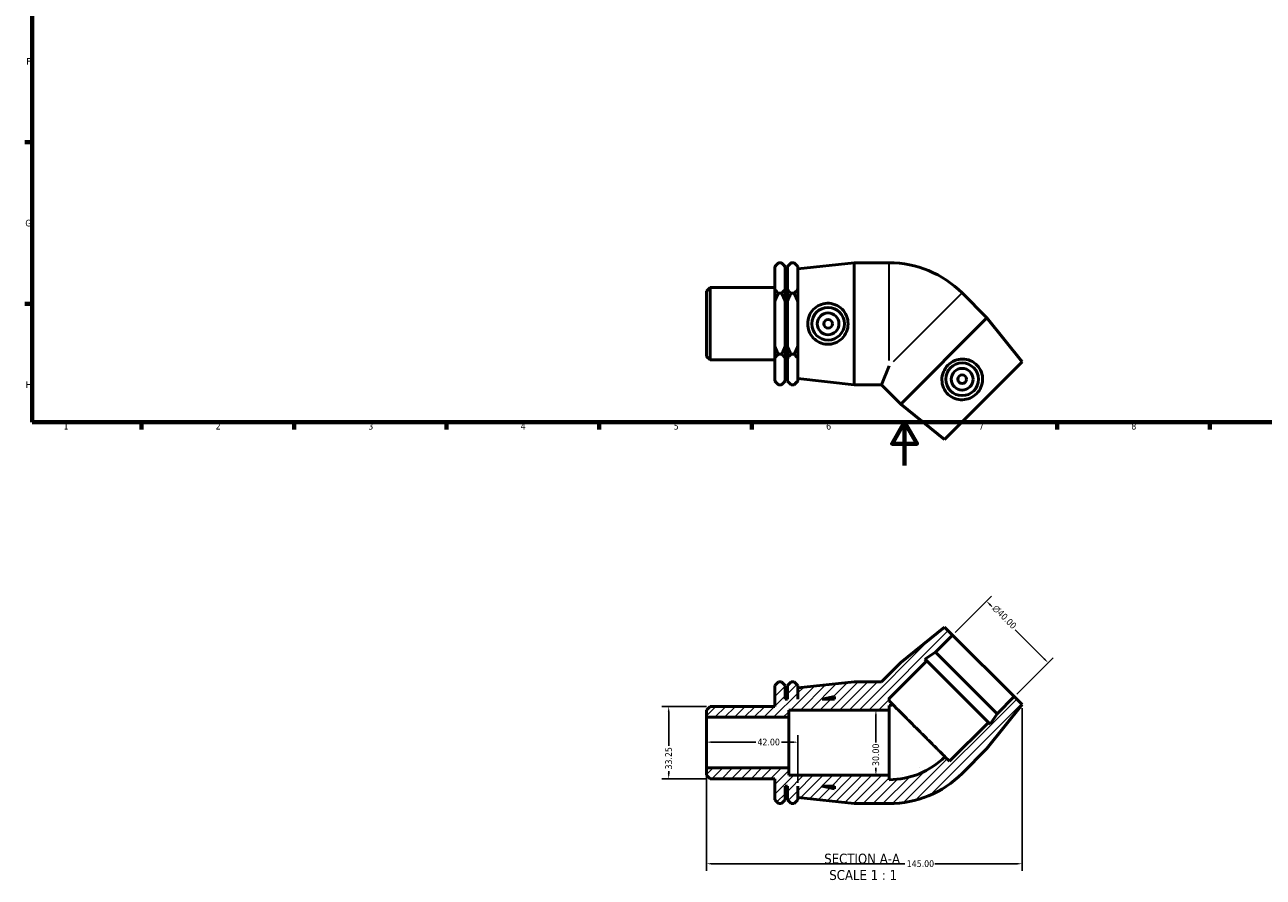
# Model space of a CAD drawing. Header units: millimetres. Extents: x 0 to 896, y -189 to 594.
# Tile 1 of 3: x 17 to 585, y -189 to 202. Entities that reach past the tile are written whole.
import ezdxf

# ---------------------------------------------------------------- set-up
doc = ezdxf.new("R2010")
doc.units = ezdxf.units.MM
for name, color, linetype, lineweight in [('Border (ANSI)', 7, 'Continuous', 70), ('Dimension (ANSI)', 7, 'Continuous', 25), ('Hatch (ANSI)', 7, 'Continuous', 18), ('Symbol (ANSI)', 7, 'Continuous', 25), ('Visible (ANSI)', 7, 'Continuous', 50), ('Visible Narrow (ANSI)', 7, 'Continuous', 35)]:
    doc.layers.add(name, color=color, linetype=linetype, lineweight=lineweight)
doc.styles.add('Label Text (ANSI)', font='tahoma.ttf')
doc.styles.add('Note Text (ANSI)', font='tahoma.ttf')
doc.dimstyles.new('Default - mm (ANSI)', dxfattribs={"dimtxt": 3.048, "dimasz": 2.5, "dimexe": 3.175, "dimexo": 1.6002, "dimgap": 0.8, "dimtad": 0, "dimtoh": 1, "dimrnd": 1e-08, "dimzin": 4, "dimdsep": 46, "dimtxsty": 'Note Text (ANSI)', "dimcen": 0.09, "dimdle": 10, "dimclrd": 256, "dimclre": 256, "dimclrt": 256, "dimadec": 1, "dimazin": 1, "dimtfac": 1, "dimtofl": 0, "dimtmove": 0, "dimatfit": 3, "dimfxl": 1, "dimtolj": 1, "dimtzin": 4, "dimlwd": -1, "dimlwe": -1, "dimarcsym": 0})

# ---------------------------------------------------------------- blocks, each defined once
blk = doc.blocks.new('Borders Default Border')
at = {"layer": 'Border (ANSI)'}
for p, q in [((20, 148.5), (16.55, 148.5)), ((20, 74.25), (16.55, 74.25)), ((70.08, 20), (70.08, 16.55)), ((140.17, 20), (140.17, 16.55)), ((210.25, 20), (210.25, 16.55)), ((280.33, 20), (280.33, 16.55)), ((350.42, 20), (350.42, 16.55)), ((490.58, 20), (490.58, 16.55)), ((560.67, 20), (560.67, 16.55))]:
    blk.add_line(p, q, dxfattribs=at)
at = {"layer": 'Border (ANSI)', "flags": 128}
for points in [[(20, 20), (20, 574), (821, 574), (821, 20), (20, 20)], [(420.5, 0), (420.5, 20), (414.73, 10), (426.27, 10), (420.5, 20)]]:
    blk.add_lwpolyline(points, dxfattribs=at)
at = {"layer": 'Border (ANSI)', "char_height": 3.05, "attachment_point": 7, "style": 'Note Text (ANSI)'}
for s, insert in [('F', (17.29, 184.1)), ('G', (16.81, 109.79)), ('H', (16.97, 35.6)), ('1', (34.35, 16.55)), ('2', (104.2, 16.55)), ('3', (174.26, 16.49)), ('4', (244.23, 16.55)), ('5', (314.48, 16.49)), ('6', (384.49, 16.49)), ('7', (454.6, 16.55)), ('8', (524.63, 16.48))]:
    blk.add_mtext(s, dxfattribs=dict(at, insert=insert))
blk = doc.blocks.new('*D7')
at = {"layer": 'Defpoints', "color": 0, "transparency": 16777216}
for p in [(474.53, -109.79), (329.53, -138.89), (474.53, -182.87)]:
    blk.add_point(p, dxfattribs=at)
at = {"layer": 'Dimension (ANSI)', "transparency": 16777216}
for p, q in [((474.53, -111.39), (474.53, -186.05)), ((329.53, -140.49), (329.53, -186.05)), ((332.03, -182.87), (420.69, -182.87)), ((472.03, -182.87), (434.37, -182.87))]:
    blk.add_line(p, q, dxfattribs=at)
for points in [[(332.03, -182.45), (332.03, -183.29), (329.53, -182.87)], [(472.03, -182.45), (472.03, -183.29), (474.53, -182.87)]]:
    blk.add_solid(points, dxfattribs=at)
at = {"layer": 'Dimension (ANSI)', "transparency": 16777216, "insert": (421.49, -181.29), "char_height": 3.048, "attachment_point": 1, "style": 'Note Text (ANSI)'}
blk.add_mtext('\\A1;145.00', dxfattribs=at)
blk = doc.blocks.new('*D8')
at = {"layer": 'Defpoints', "color": 0, "transparency": 16777216}
for p in [(329.53, -127.02), (371.53, -127.02), (371.53, -147.26)]:
    blk.add_point(p, dxfattribs=at)
at = {"layer": 'Dimension (ANSI)', "transparency": 16777216}
for p, q in [((371.53, -145.66), (371.53, -123.84)), ((332.03, -127.02), (352.15, -127.02)), ((369.03, -127.02), (363.92, -127.02))]:
    blk.add_line(p, q, dxfattribs=at)
for points in [[(332.03, -126.6), (332.03, -127.44), (329.53, -127.02)], [(369.03, -126.6), (369.03, -127.44), (371.53, -127.02)]]:
    blk.add_solid(points, dxfattribs=at)
at = {"layer": 'Dimension (ANSI)', "transparency": 16777216, "insert": (352.95, -125.43), "char_height": 3.048, "attachment_point": 1, "style": 'Note Text (ANSI)'}
blk.add_mtext('\\A1;42.00', dxfattribs=at)
blk = doc.blocks.new('*D9')
at = {"layer": 'Defpoints', "color": 0, "transparency": 16777216}
for p in [(331.19, -110.63), (312.19, -143.88), (331.19, -143.88)]:
    blk.add_point(p, dxfattribs=at)
at = {"layer": 'Dimension (ANSI)', "transparency": 16777216}
for p, q in [((329.59, -110.63), (309.02, -110.63)), ((312.19, -113.13), (312.19, -128.77)), ((312.19, -141.38), (312.19, -140.37)), ((329.59, -143.88), (309.02, -143.88))]:
    blk.add_line(p, q, dxfattribs=at)
for points in [[(311.78, -113.13), (312.61, -113.13), (312.19, -110.63)], [(311.78, -141.38), (312.61, -141.38), (312.19, -143.88)]]:
    blk.add_solid(points, dxfattribs=at)
at = {"layer": 'Dimension (ANSI)', "transparency": 16777216, "insert": (310.61, -139.57), "char_height": 3.048, "attachment_point": 1, "rotation": 90, "style": 'Note Text (ANSI)'}
blk.add_mtext('\\A1;33.25', dxfattribs=at)
blk = doc.blocks.new('*D10')
at = {"layer": 'Defpoints', "color": 0, "transparency": 16777216}
for p in [(458.13, -62.27), (442.57, -77.83), (470.85, -106.11)]:
    blk.add_point(p, dxfattribs=at)
at = {"layer": 'Dimension (ANSI)', "transparency": 16777216}
for p, q in [((443.7, -76.7), (460.37, -60.03)), ((459.89, -64.04), (460.56, -64.71)), ((484.64, -88.79), (471.27, -75.42)), ((471.99, -104.98), (488.66, -88.31))]:
    blk.add_line(p, q, dxfattribs=at)
for points in [[(460.19, -63.75), (459.6, -64.34), (458.13, -62.27)], [(484.94, -88.5), (484.35, -89.08), (486.41, -90.56)]]:
    blk.add_solid(points, dxfattribs=at)
at = {"layer": 'Dimension (ANSI)', "transparency": 16777216, "insert": (462.75, -63.65), "char_height": 3.048, "attachment_point": 1, "rotation": 315, "style": 'Note Text (ANSI)'}
blk.add_mtext('\\A1;\\fAIGDT|b0|i0;\\H3.0480;\\ln\\fTahoma|b0|i0;\\H3.0480;40.00', dxfattribs=at)
blk = doc.blocks.new('*D11')
at = {"layer": 'Defpoints', "color": 0, "transparency": 16777216}
for p in [(407.33, -112.26), (407.33, -142.26), (407.33, -142.26)]:
    blk.add_point(p, dxfattribs=at)
at = {"layer": 'Dimension (ANSI)', "transparency": 16777216}
for p, q in [((407.33, -114.76), (407.33, -127.12)), ((407.33, -139.76), (407.33, -138.77))]:
    blk.add_line(p, q, dxfattribs=at)
for points in [[(406.91, -114.76), (407.75, -114.76), (407.33, -112.26)], [(406.91, -139.76), (407.75, -139.76), (407.33, -142.26)]]:
    blk.add_solid(points, dxfattribs=at)
at = {"layer": 'Dimension (ANSI)', "transparency": 16777216, "insert": (405.74, -137.97), "char_height": 3.048, "attachment_point": 1, "rotation": 90, "style": 'Note Text (ANSI)'}
blk.add_mtext('\\A1;30.00', dxfattribs=at)

msp = doc.modelspace()

# ---------------------------------------------------------------- hatches: boundary and pattern name
at = {"layer": 'Hatch (ANSI)'}
h = msp.add_hatch(dxfattribs=at)
h.set_pattern_fill('ANSI31', color=256, scale=25.4, style=0)
h.set_pattern_definition([(45, (0, 0), (-2.245064, 2.245064), [])])
edge = h.paths.add_edge_path()
edge.add_ellipse((413.431, -107.947), major_axis=(0, -47.308), ratio=1, start_angle=0, end_angle=45)
edge.add_line((446.883, -141.399), (458.303, -129.979))
edge.add_line((458.303, -129.979), (474.531, -109.791))
edge.add_line((474.531, -109.791), (470.854, -106.114))
edge.add_line((470.854, -106.114), (462.935, -114.034))
edge.add_line((462.935, -114.034), (459.817, -118.835))
edge.add_line((459.817, -118.835), (458.975, -117.994))
edge.add_line((458.975, -117.994), (441.156, -135.813))
edge.add_line((441.156, -135.813), (439.034, -133.691))
edge.add_ellipse((413.431, -107.947), major_axis=(25.603, -25.745), ratio=1, start_angle=315.1578, end_angle=360, ccw=False)
edge.add_line((413.431, -144.255), (413.431, -142.255))
edge.add_line((413.431, -142.255), (367.331, -142.255))
edge.add_line((367.331, -142.255), (367.331, -138.892))
edge.add_line((367.331, -138.892), (329.531, -138.892))
edge.add_line((329.531, -138.892), (329.531, -142.217))
edge.add_line((329.531, -142.217), (331.194, -143.88))
edge.add_line((331.194, -143.88), (360.931, -143.88))
edge.add_line((360.931, -143.88), (360.931, -153.575))
edge.add_line((360.931, -153.575), (362.611, -155.255))
edge.add_line((362.611, -155.255), (363.976, -155.255))
edge.add_line((363.976, -155.255), (365.656, -153.575))
edge.add_line((365.656, -153.575), (365.656, -147.255))
edge.add_line((365.656, -147.255), (366.706, -147.255))
edge.add_line((366.706, -147.255), (366.706, -153.575))
edge.add_line((366.706, -153.575), (368.386, -155.255))
edge.add_line((368.386, -155.255), (369.751, -155.255))
edge.add_line((369.751, -155.255), (371.431, -153.575))
edge.add_line((371.431, -153.575), (371.431, -147.255))
edge.add_line((371.431, -147.255), (371.531, -147.255))
edge.add_line((371.531, -147.255), (371.531, -152.455))
edge.add_line((371.531, -152.455), (397.281, -155.255))
edge.add_line((397.281, -155.255), (413.431, -155.255))
h.paths.add_polyline_path([(388.331, -148.446), (382.731, -147.255), (388.331, -147.255)], flags=0)
edge = h.paths.add_edge_path()
edge.add_line((418.705, -90.381), (409.831, -99.255))
edge.add_line((409.831, -99.255), (397.281, -99.255))
edge.add_line((397.281, -99.255), (371.531, -102.055))
edge.add_line((371.531, -102.055), (371.531, -107.255))
edge.add_line((371.531, -107.255), (371.431, -107.255))
edge.add_line((371.431, -107.255), (371.431, -100.935))
edge.add_line((371.431, -100.935), (369.751, -99.255))
edge.add_line((369.751, -99.255), (368.386, -99.255))
edge.add_line((368.386, -99.255), (366.706, -100.935))
edge.add_line((366.706, -100.935), (366.706, -107.255))
edge.add_line((366.706, -107.255), (365.656, -107.255))
edge.add_line((365.656, -107.255), (365.656, -100.935))
edge.add_line((365.656, -100.935), (363.976, -99.255))
edge.add_line((363.976, -99.255), (362.611, -99.255))
edge.add_line((362.611, -99.255), (360.931, -100.935))
edge.add_line((360.931, -100.935), (360.931, -110.631))
edge.add_line((360.931, -110.631), (331.194, -110.631))
edge.add_line((331.194, -110.631), (329.531, -112.293))
edge.add_line((329.531, -112.293), (329.531, -115.618))
edge.add_line((329.531, -115.618), (367.331, -115.618))
edge.add_line((367.331, -115.618), (367.331, -112.255))
edge.add_line((367.331, -112.255), (413.431, -112.255))
edge.add_line((413.431, -112.255), (413.431, -110.255))
edge.add_ellipse((413.431, -107.947), major_axis=(0, -2.308), ratio=1, start_angle=0, end_angle=42.51722)
edge.add_line((414.991, -109.648), (413.431, -108.088))
edge.add_line((413.431, -108.088), (413.431, -107.255))
edge.add_line((413.431, -107.255), (413.145, -107.255))
edge.add_line((413.145, -107.255), (430.691, -89.71))
edge.add_line((430.691, -89.71), (429.849, -88.868))
edge.add_line((429.849, -88.868), (434.65, -85.75))
edge.add_line((434.65, -85.75), (442.57, -77.83))
edge.add_line((442.57, -77.83), (438.893, -74.153))
edge.add_line((438.893, -74.153), (418.705, -90.381))
h.paths.add_polyline_path([(382.731, -107.255), (388.331, -106.065), (388.331, -107.255)], flags=0)

# ---------------------------------------------------------------- linework, layer by layer
at = {"layer": 'Visible (ANSI)'}
for p, q in [((360.931, 91.449), (362.611, 93.129)), ((360.931, 91.246), (360.931, 91.449)), ((360.931, 81.012), (360.931, 91.246)), ((363.976, 93.129), (362.611, 93.129)), ((365.656, 91.449), (363.976, 93.129)), ((365.656, 91.449), (365.656, 91.246)), ((365.656, 91.246), (365.656, 81.012)), ((366.706, 91.449), (368.386, 93.129)), ((366.706, 91.246), (366.706, 91.449)), ((366.706, 81.012), (366.706, 91.246)), ((369.751, 93.129), (368.386, 93.129)), ((371.431, 91.449), (369.751, 93.129)), ((371.431, 91.449), (371.431, 91.246)), ((371.431, 91.246), (371.431, 81.012)), ((371.531, 90.329), (397.281, 93.129)), ((397.281, 37.129), (397.281, 93.129)), ((397.281, 93.129), (413.431, 93.129)), ((371.531, 39.929), (371.531, 90.329)), ((329.531, 80.091), (331.194, 81.753)), ((329.531, 50.167), (329.531, 80.091)), ((331.194, 81.753), (331.194, 48.504)), ((331.194, 81.753), (360.931, 81.753)), ((360.931, 75.363), (360.931, 81.012)), ((365.656, 85.129), (366.706, 85.129)), ((365.656, 81.012), (365.656, 75.363)), ((366.706, 75.363), (366.706, 81.012)), ((371.431, 85.129), (371.531, 85.129)), ((371.431, 81.012), (371.431, 75.363)), ((360.931, 54.894), (360.931, 75.363)), ((362.611, 79.129), (363.976, 79.129)), ((365.656, 75.363), (365.656, 54.894)), ((366.706, 54.894), (366.706, 75.363)), ((368.386, 79.129), (369.751, 79.129)), ((371.431, 75.363), (371.431, 54.894)), ((458.303, 67.853), (446.883, 79.273)), ((458.303, 67.853), (418.705, 28.255)), ((474.531, 47.665), (458.303, 67.853)), ((360.931, 49.246), (360.931, 54.894)), ((365.656, 54.894), (365.656, 49.246)), ((366.706, 49.246), (366.706, 54.894)), ((371.431, 54.894), (371.431, 49.246)), ((329.531, 50.167), (331.194, 48.504)), ((331.194, 48.504), (360.931, 48.504)), ((360.931, 39.012), (360.931, 49.246)), ((362.611, 51.129), (363.976, 51.129)), ((365.656, 49.246), (365.656, 39.012)), ((366.706, 39.012), (366.706, 49.246)), ((368.386, 51.129), (369.751, 51.129)), ((371.431, 49.246), (371.431, 39.012)), ((413.431, 45.82), (409.831, 37.129)), ((474.531, 47.665), (438.893, 12.027)), ((365.656, 45.129), (366.706, 45.129)), ((371.431, 45.129), (371.531, 45.129)), ((371.531, 39.929), (397.281, 37.129)), ((360.931, 38.809), (360.931, 39.012)), ((360.931, 38.809), (362.611, 37.129)), ((363.976, 37.129), (362.611, 37.129)), ((365.656, 38.809), (363.976, 37.129)), ((365.656, 39.012), (365.656, 38.809)), ((366.706, 38.809), (366.706, 39.012)), ((366.706, 38.809), (368.386, 37.129)), ((369.751, 37.129), (368.386, 37.129)), ((371.431, 38.809), (369.751, 37.129)), ((371.431, 39.012), (371.431, 38.809)), ((397.281, 37.129), (409.831, 37.129)), ((418.705, 28.255), (409.831, 37.129)), ((438.893, 12.027), (418.705, 28.255)), ((438.893, -74.153), (418.705, -90.381)), ((434.65, -85.75), (442.57, -77.83)), ((442.57, -77.83), (438.893, -74.153)), ((442.57, -77.83), (470.854, -106.114)), ((418.705, -90.381), (409.831, -99.255)), ((413.145, -107.255), (430.691, -89.71)), ((429.849, -88.868), (434.65, -85.75)), ((430.691, -89.71), (429.849, -88.868)), ((430.691, -89.71), (458.975, -117.994)), ((434.65, -85.75), (462.935, -114.034)), ((362.611, -99.255), (360.931, -100.935)), ((360.931, -100.935), (360.931, -110.631)), ((363.976, -99.255), (362.611, -99.255)), ((365.656, -100.935), (363.976, -99.255)), ((365.656, -107.255), (365.656, -100.935)), ((368.386, -99.255), (366.706, -100.935)), ((366.706, -100.935), (366.706, -107.255)), ((369.751, -99.255), (368.386, -99.255)), ((371.431, -100.935), (369.751, -99.255)), ((371.431, -107.255), (371.431, -100.935)), ((397.281, -99.255), (371.531, -102.055)), ((371.531, -102.055), (371.531, -107.255)), ((409.831, -99.255), (397.281, -99.255)), ((366.706, -107.255), (365.656, -107.255)), ((371.531, -107.255), (371.431, -107.255)), ((382.731, -107.255), (388.331, -106.065)), ((388.331, -107.255), (382.731, -107.255)), ((388.331, -106.065), (388.331, -107.255)), ((413.431, -107.255), (413.145, -107.255)), ((413.431, -108.088), (413.431, -107.255)), ((470.854, -106.114), (462.935, -114.034)), ((474.531, -109.791), (470.854, -106.114)), ((331.194, -110.631), (329.531, -112.293)), ((329.531, -112.293), (329.531, -115.618)), ((360.931, -110.631), (331.194, -110.631)), ((367.331, -115.618), (367.331, -112.255)), ((367.331, -112.255), (413.431, -112.255)), ((414.991, -109.648), (413.431, -108.088)), ((413.431, -112.255), (413.431, -110.255)), ((413.431, -142.255), (413.431, -112.255)), ((458.303, -129.979), (474.531, -109.791)), ((329.531, -115.618), (367.331, -115.618)), ((329.531, -138.892), (329.531, -115.618)), ((367.331, -138.892), (367.331, -115.618)), ((458.975, -117.994), (441.156, -135.813)), ((459.817, -118.835), (458.975, -117.994)), ((462.935, -114.034), (459.817, -118.835)), ((446.883, -141.399), (458.303, -129.979)), ((441.156, -135.813), (439.034, -133.691)), ((367.331, -138.892), (329.531, -138.892)), ((329.531, -138.892), (329.531, -142.217)), ((367.331, -142.255), (367.331, -138.892)), ((329.531, -142.217), (331.194, -143.88)), ((331.194, -143.88), (360.931, -143.88)), ((360.931, -143.88), (360.931, -153.575)), ((365.656, -153.575), (365.656, -147.255)), ((365.656, -147.255), (366.706, -147.255)), ((366.706, -147.255), (366.706, -153.575)), ((413.431, -142.255), (367.331, -142.255)), ((371.431, -153.575), (371.431, -147.255)), ((371.431, -147.255), (371.531, -147.255)), ((371.531, -147.255), (371.531, -152.455)), ((388.331, -148.446), (382.731, -147.255)), ((382.731, -147.255), (388.331, -147.255)), ((388.331, -147.255), (388.331, -148.446)), ((413.431, -144.255), (413.431, -142.255)), ((371.531, -152.455), (397.281, -155.255)), ((360.931, -153.575), (362.611, -155.255)), ((363.976, -155.255), (362.611, -155.255)), ((363.976, -155.255), (365.656, -153.575)), ((366.706, -153.575), (368.386, -155.255)), ((369.751, -155.255), (368.386, -155.255)), ((369.751, -155.255), (371.431, -153.575)), ((397.281, -155.255), (413.431, -155.255))]:
    msp.add_line(p, q, dxfattribs=at)
for centre, radius in [((385.379, 65.129), 7.5), ((385.379, 65.129), 5), ((385.379, 65.129), 2), ((446.92, 39.638), 7.5), ((446.92, 39.638), 5), ((446.92, 39.638), 2)]:
    msp.add_circle(centre, radius, dxfattribs=at)
for centre, radius, start, end in [((413.431, 45.82), 47.308, 45, 90), ((413.431, -107.947), 2.308, 270, 312.51722), ((413.431, -107.947), 36.308, 270, 314.8422), ((413.431, -107.947), 47.308, 270, 315)]:
    msp.add_arc(centre, radius, start, end, dxfattribs=at)
for points in [[(360.931, 91.246), (361.641, 92.158), (362.611, 93.129)], [(363.976, 93.129), (364.947, 92.158), (365.656, 91.246)], [(366.706, 91.246), (367.416, 92.158), (368.386, 93.129)], [(369.751, 93.129), (370.722, 92.158), (371.431, 91.246)], [(362.611, 79.129), (361.641, 80.099), (360.931, 81.012)], [(365.656, 81.012), (364.947, 80.099), (363.976, 79.129)], [(368.386, 79.129), (367.416, 80.099), (366.706, 81.012)], [(371.431, 81.012), (370.722, 80.099), (369.751, 79.129)], [(360.931, 75.363), (361.641, 77.188), (362.611, 79.129)], [(363.976, 79.129), (364.947, 77.188), (365.656, 75.363)], [(366.706, 75.363), (367.416, 77.188), (368.386, 79.129)], [(369.751, 79.129), (370.722, 77.188), (371.431, 75.363)], [(362.611, 51.129), (361.641, 53.07), (360.931, 54.894)], [(365.656, 54.894), (364.947, 53.07), (363.976, 51.129)], [(368.386, 51.129), (367.416, 53.07), (366.706, 54.894)], [(371.431, 54.894), (370.722, 53.07), (369.751, 51.129)], [(360.931, 49.246), (361.641, 50.158), (362.611, 51.129)], [(363.976, 51.129), (364.947, 50.158), (365.656, 49.246)], [(366.706, 49.246), (367.416, 50.158), (368.386, 51.129)], [(369.751, 51.129), (370.722, 50.158), (371.431, 49.246)], [(362.611, 37.129), (361.641, 38.099), (360.931, 39.012)], [(365.656, 39.012), (364.947, 38.099), (363.976, 37.129)], [(368.386, 37.129), (367.416, 38.099), (366.706, 39.012)], [(371.431, 39.012), (370.722, 38.099), (369.751, 37.129)]]:
    msp.add_rational_spline(points, [1, 1.00241153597, 1], degree=2, dxfattribs=at)
for points, knots in [([(384.933, 55.709), (383.796, 55.753), (382.588, 56.026), (380.384, 57.033), (379.387, 57.766), (377.817, 59.425), (377.137, 60.468), (376.236, 62.743), (376.014, 63.974), (376.014, 66.283), (376.236, 67.515), (377.137, 69.789), (377.817, 70.832), (379.387, 72.491), (380.384, 73.224), (382.588, 74.231), (383.796, 74.505), (386.17, 74.596), (387.475, 74.38), (389.857, 73.432), (390.936, 72.701), (392.621, 71.02), (393.349, 69.963), (394.322, 67.625), (394.567, 66.342), (394.567, 63.916), (394.322, 62.633), (393.349, 60.294), (392.621, 59.238), (390.936, 57.557), (389.857, 56.826), (387.475, 55.878), (386.17, 55.662), (384.933, 55.709)], [0, 0, 0, 0, 0.3431826, 0.3431826, 0.6863652, 0.6863652, 1.0327185, 1.0327185, 1.3790718, 1.3790718, 1.7254252, 1.7254252, 2.0717785, 2.0717785, 2.4149611, 2.4149611, 2.7581437, 2.7581437, 3.131491, 3.131491, 3.5048383, 3.5048383, 3.8687275, 3.8687275, 4.2326167, 4.2326167, 4.5965059, 4.5965059, 4.9603951, 4.9603951, 5.3337424, 5.3337424, 5.7070897, 5.7070897, 5.7070897, 5.7070897]), ([(453.896, 45.983), (454.669, 45.148), (455.33, 44.101), (456.176, 41.83), (456.363, 40.607), (456.3, 38.324), (456.043, 37.105), (455.073, 34.86), (454.358, 33.832), (452.726, 32.2), (451.698, 31.485), (449.453, 30.514), (448.234, 30.258), (445.951, 30.195), (444.728, 30.381), (442.457, 31.228), (441.41, 31.888), (439.666, 33.503), (438.897, 34.578), (437.883, 36.933), (437.636, 38.213), (437.634, 40.592), (437.866, 41.854), (438.832, 44.196), (439.566, 45.277), (441.281, 46.992), (442.361, 47.726), (444.704, 48.691), (445.965, 48.924), (448.345, 48.922), (449.625, 48.675), (451.98, 47.661), (453.055, 46.892), (453.896, 45.983)], [0, 0, 0, 0, 0.3431826, 0.3431826, 0.6863652, 0.6863652, 1.0327185, 1.0327185, 1.3790718, 1.3790718, 1.7254252, 1.7254252, 2.0717785, 2.0717785, 2.4149611, 2.4149611, 2.7581437, 2.7581437, 3.131491, 3.131491, 3.5048383, 3.5048383, 3.8687275, 3.8687275, 4.2326167, 4.2326167, 4.5965059, 4.5965059, 4.9603951, 4.9603951, 5.3337424, 5.3337424, 5.7070897, 5.7070897, 5.7070897, 5.7070897]), ([(439.034, -133.691), (439.034, -133.691), (438.961, -133.618), (438.646, -133.303), (438.403, -133.06), (437.835, -132.493), (437.458, -132.115), (436.559, -131.216), (436.038, -130.695), (434.989, -129.646), (434.364, -129.022), (433.019, -127.677), (432.299, -126.956), (430.928, -125.585), (430.152, -124.809), (428.565, -123.222), (427.755, -122.412), (426.272, -120.929), (425.462, -120.119), (423.875, -118.532), (423.098, -117.756), (421.728, -116.385), (421.007, -115.664), (419.662, -114.319), (419.038, -113.695), (417.988, -112.645), (417.467, -112.124), (416.568, -111.225), (416.191, -110.848), (415.623, -110.28), (415.38, -110.037), (415.065, -109.722), (414.991, -109.648), (414.991, -109.648)], [0, 0, 0, 0, 0.314704, 0.314704, 0.6294079, 0.6294079, 0.9441125, 0.9441125, 1.258817, 1.258817, 1.5735228, 1.5735228, 1.8882287, 1.8882287, 2.2029374, 2.2029374, 2.5176461, 2.5176461, 2.8323613, 2.8323613, 3.1470765, 3.1470765, 3.4618052, 3.4618052, 3.7765338, 3.7765338, 4.0912776, 4.0912776, 4.4060213, 4.4060213, 4.7206954, 4.7206954, 5.0353696, 5.0353696, 5.0353696, 5.0353696])]:
    msp.add_open_spline(points, degree=3, knots=knots, dxfattribs=at)
at = {"layer": 'Visible Narrow (ANSI)'}
for p, q in [((413.431, 48.31), (413.431, 92.939)), ((446.749, 79.138), (415.192, 47.581))]:
    msp.add_line(p, q, dxfattribs=at)

# ---------------------------------------------------------------- block references
msp.add_blockref('Borders Default Border', (0, 0))

# ---------------------------------------------------------------- texts
at = {"layer": 'Symbol (ANSI)', "char_height": 4.572, "attachment_point": 7, "style": 'Label Text (ANSI)'}
for s, insert in [('SECTION A-A', (383.607, -182.899)), ('SCALE 1 : 1', (385.926, -190.412))]:
    msp.add_mtext(s, dxfattribs=dict(at, insert=insert))

# ---------------------------------------------------------------- dimensions: what is measured, and where the dimension line sits
at = {"layer": 'Dimension (ANSI)'}
dim = msp.add_linear_dim(base=(458.126, -62.274), p1=(470.854, -106.114), p2=(442.57, -77.83), angle=315, text='\\fAIGDT|b0|i0;\\H3.0480;\\ln\\fTahoma|b0|i0;\\H3.0480;<>', dimstyle='Default - mm (ANSI)', override={"dimtoh": 0, "dimdec": 2, "dimtp": 0, "dimtm": 0, "dimtdec": 2, "dimatfit": 1}, dxfattribs=at)
dim.commit()
dim.dimension.update_dxf_attribs({"geometry": '*D10', "text_midpoint": (465.917, -70.064), "dimtype": 160})
for base, p1, p2, angle, override, picture, middle in [((312.193, -143.88), (331.194, -110.631), (331.194, -143.88), 90, {"dimtoh": 0, "dimdec": 2, "dimtp": 0, "dimtm": 0, "dimtdec": 2, "dimatfit": 1}, '*D9', (312.193, -134.571)), ((474.531, -182.871), (329.531, -138.892), (474.531, -109.791), 180, {"dimtoh": 0, "dimdec": 2, "dimtp": 0, "dimtm": 0, "dimtdec": 2, "dimatfit": 1}, '*D7', (427.531, -182.871)), ((407.329, -142.255), (407.329, -112.255), (407.329, -142.255), 270, {"dimtoh": 0, "dimdec": 2, "dimse1": 1, "dimse2": 1, "dimtp": 0, "dimtm": 0, "dimtdec": 2, "dimatfit": 1}, '*D11', (407.329, -132.946)), ((371.531, -127.019), (329.531, -127.019), (371.531, -147.255), 180, {"dimtoh": 0, "dimdec": 2, "dimse1": 1, "dimtp": 0, "dimtm": 0, "dimtdec": 2, "dimatfit": 1}, '*D8', (358.031, -127.019))]:
    dim = msp.add_linear_dim(base=base, p1=p1, p2=p2, angle=angle, dimstyle='Default - mm (ANSI)', override=override, dxfattribs=at)
    dim.commit()
    dim.dimension.update_dxf_attribs({"geometry": picture, "text_midpoint": middle, "dimtype": 160})

doc.saveas('drawing.dxf')
